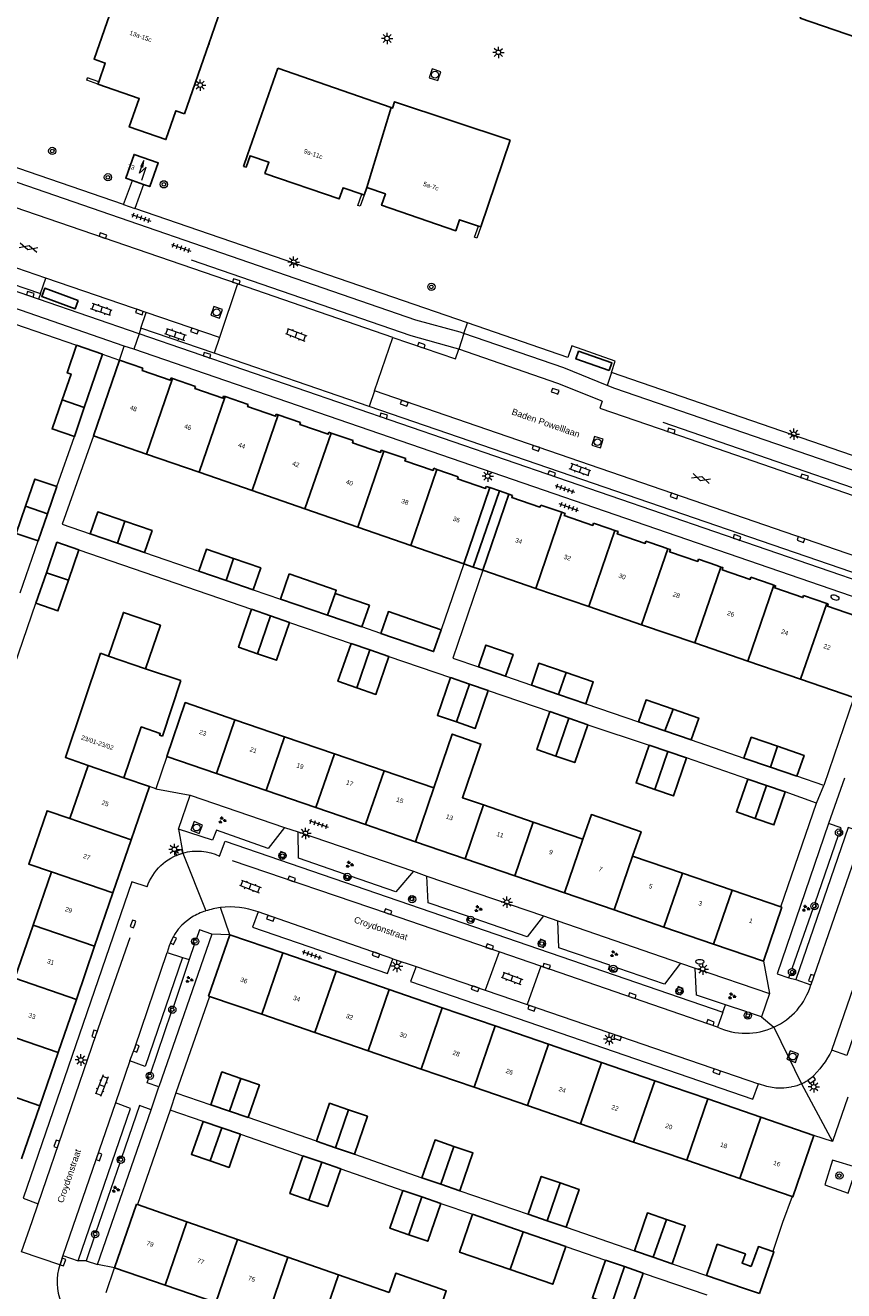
# Model space of a CAD drawing. Extents: x 131101 to 132041, y 397511 to 398853.
# Tile 31 of 80: x 131390 to 131480, y 398063 to 398202. Entities that reach past the tile are written whole.
import ezdxf
from ezdxf.enums import TextEntityAlignment as Align

# ---------------------------------------------------------------- set-up
doc = ezdxf.new("R2010")
doc.units = 0
doc.linetypes.add('DGN Style 1', pattern=[30.960434, 0.051515, -30.90892])
doc.linetypes.add('DGN Style 2', pattern=[51.514866, 30.90892, -20.605946])
doc.layers.add('_vervallen situatie', color=250, linetype='Continuous', lineweight=9, plot=False)
for name, color, linetype, lineweight in [('gg-afsc-erfafscheiding', 250, 'Continuous', 9), ('gg-afsc-muur', 250, 'Continuous', 9), ('gg-bbg-abri', 10, 'Continuous', 25), ('gg-bbg-bijgebouw', 10, 'Continuous', 25), ('gg-bbg-gedigitaliseerde bebouwing', 10, 'Continuous', 25), ('gg-bbg-gedigitaliseerde bijgebouw', 10, 'Continuous', 25), ('gg-bbg-hoofdgebouw', 10, 'Continuous', 25), ('gg-bbg-onder overbouw', 10, 'Continuous', 25), ('gg-bbg-pand overbouw', 10, 'DGN Style 2', 25), ('gg-bbg-tussenscheiding', 10, 'Continuous', 25), ('gg-bbg-tussenscheiding niveau 01', 10, 'Continuous', 25), ('gg-knt-verharding', 250, 'Continuous', 9), ('gg-knt-verharding nz', 250, 'DGN Style 2', 9), ('gt-grn-vlakafsluiter', 250, 'DGN Style 1', 9), ('gt-grn-weggrens', 250, 'Continuous', 9), ('gt-symb-boom', 250, 'Continuous', 9), ('gt-symb-brandkraan', 250, 'Continuous', 9), ('gt-symb-gesloten verharding', 250, 'Continuous', 9), ('gt-symb-groenvak', 250, 'Continuous', 9), ('gt-symb-klinker verharding', 250, 'Continuous', 9), ('gt-symb-kolk', 250, 'Continuous', 9), ('gt-symb-lichtmast', 250, 'Continuous', 9), ('gt-symb-rioolschacht', 250, 'Continuous', 9), ('gt-symb-tegel verharding', 250, 'Continuous', 9), ('gt-symb-trafo symbool', 250, 'Continuous', 9), ('X-AL-huisnummers', 2, 'Continuous', 25), ('X-AL-straatnaam', 3, 'Continuous', 35)]:
    doc.layers.add(name, color=color, linetype=linetype, lineweight=lineweight)
doc.styles.add('CS Annotative', font='arial.ttf')

# ---------------------------------------------------------------- blocks, each defined once
blk = doc.blocks.new('gt0-KOLK')
at = {"layer": 'gt-symb-kolk', "flags": 128}
blk.add_lwpolyline([(0, 0), (0.38, 0), (0.38, 0.4), (-0.38, 0.4), (-0.38, 0), (0, 0)], dxfattribs=at)
blk = doc.blocks.new('gt0-LMAST')
at = {"layer": 'gt-symb-lichtmast'}
for p, q in [((-0.18, 0.17), (-0.45, 0.44)), ((-0.01, 0.25), (-0.01, 0.62)), ((0.17, 0.17), (0.44, 0.44)), ((-0.26, 0), (-0.63, 0)), ((-0.18, -0.18), (-0.45, -0.45)), ((-0.01, -0.25), (-0.01, -0.63)), ((0.44, -0.45), (0.17, -0.18)), ((0.24, 0), (0.62, 0))]:
    blk.add_line(p, q, dxfattribs=at)
blk.add_circle((-0.01, 0), 0.25, dxfattribs=at)
blk = doc.blocks.new('gt0-BOOM')
at = {"layer": 'gt-symb-boom'}
for radius in [0.4, 0.2]:
    blk.add_circle((0, 0), radius, dxfattribs=at)
blk = doc.blocks.new('gt0-RS')
at = {"layer": 'gt-symb-rioolschacht', "flags": 128}
blk.add_lwpolyline([(-0.5, -0.5), (0.5, -0.5), (0.5, 0.5), (-0.5, 0.5), (-0.5, -0.5)], close=True, dxfattribs=at)
at = {"layer": 'gt-symb-rioolschacht'}
blk.add_circle((0, 0), 0.375, dxfattribs=at)
blk = doc.blocks.new('gt0-GRVAK')
at = {"layer": 'gt-symb-groenvak'}
for p, q in [((-0.11, 0.19), (-0.23, 0.24)), ((-0.18, 0.15), (0.09, 0.15)), ((-0.09, 0.21), (-0.16, 0.32)), ((-0.05, 0.21), (-0.05, 0.39)), ((0, 0.21), (0.06, 0.32)), ((0.02, 0.19), (0.13, 0.24)), ((0.26, -0.05), (0.2, 0.06)), ((0.3, -0.05), (0.3, 0.13)), ((0.35, -0.05), (0.41, 0.06)), ((-0.24, -0.23), (-0.36, -0.18)), ((-0.32, -0.26), (-0.05, -0.26)), ((-0.23, -0.21), (-0.29, -0.09)), ((-0.18, -0.2), (-0.18, -0.02)), ((-0.14, -0.21), (-0.07, -0.09)), ((-0.12, -0.23), (0, -0.18)), ((0.24, -0.07), (0.12, -0.02)), ((0.17, -0.11), (0.44, -0.11)), ((0.37, -0.07), (0.49, -0.02))]:
    blk.add_line(p, q, dxfattribs=at)
blk = doc.blocks.new('gt0-TEG1')
at = {"layer": 'gt-symb-tegel verharding'}
for p, q in [((-1.12, 0), (1.12, 0)), ((-0.9, -0.25), (-0.9, 0.25)), ((-0.45, -0.25), (-0.45, 0.25)), ((0, -0.25), (0, 0.25)), ((0.45, -0.25), (0.45, 0.25)), ((0.9, -0.25), (0.9, 0.25))]:
    blk.add_line(p, q, dxfattribs=at)
blk = doc.blocks.new('gt0-KL1')
at = {"layer": 'gt-symb-klinker verharding'}
for p, q in [((-1.15, 0.3), (1.15, 0.3)), ((-1, -0.3), (-1, 0.3)), ((-0.5, 0.3), (-0.5, 0.45)), ((0, -0.3), (0, 0.3)), ((0.5, 0.3), (0.5, 0.45)), ((1, -0.3), (1, 0.3)), ((-1.15, -0.3), (1.15, -0.3)), ((-0.5, -0.45), (-0.5, -0.3)), ((0.5, -0.45), (0.5, -0.3))]:
    blk.add_line(p, q, dxfattribs=at)
blk = doc.blocks.new('gt0-GESVH1')
at = {"layer": 'gt-symb-gesloten verharding'}
for p, q in [((-0.99, -0.26), (0.01, 0.24)), ((0.01, -0.26), (-0.99, 0.24)), ((0.01, 0.24), (1.01, -0.26)), ((1.01, 0.24), (0.01, -0.26))]:
    blk.add_line(p, q, dxfattribs=at)
blk = doc.blocks.new('gt0-HSP')
at = {"layer": 'gt-symb-trafo symbool', "flags": 128}
for points in [[(0.77, 0.75), (-0.53, 0), (0.47, 0), (-0.83, -0.75)], [(-0.22, -0.24), (-0.83, -0.75), (-0.08, -0.48)]]:
    blk.add_lwpolyline(points, dxfattribs=at)
blk = doc.blocks.new('gt0-BR')
at = {"layer": 'gt-symb-brandkraan', "extrusion": (0, 0, -1)}
for centre, radius, start, end in [((0.24, 0), 0.206, 287.5669, 72.4331), ((-0.6, -2.66), 3, 72.4331, 73.108), ((0, -0.69), 0.938, 73.108, 106.892), ((0.6, -2.66), 3, 106.892, 107.5669), ((-0.24, 0), 0.206, 107.5669, 252.433), ((-0.6, 2.66), 3, 286.892, 287.5669), ((0.6, 2.66), 3, 252.433, 253.1079)]:
    blk.add_arc(centre, radius, start, end, dxfattribs=at)
at = {"layer": 'gt-symb-brandkraan'}
blk.add_arc((0, 0.69), 0.938, 253.108, 286.8921, dxfattribs=at)
blk = doc.blocks.new('_vervallen situatie')
at = {"layer": 'gg-knt-verharding'}
for p, q in [((131389.9, 398067.71), (131391.05, 398071.03)), ((131394.12, 398066.29), (131389.9, 398067.71)), ((131394.45, 398067.3), (131394.12, 398066.29))]:
    blk.add_line(p, q, dxfattribs=at)
blk.add_arc((131399.28, 398064.42), 5.49, 160.0711, 247.9302, dxfattribs=at)
at = {"layer": 'gt-grn-weggrens'}
blk.add_line((131399.19, 398063.25), (131400.1, 398065.96), dxfattribs=at)
at = {"layer": 'gt-symb-brandkraan', "rotation": 341.3294165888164}
blk.add_blockref('gt0-BR', (131479.18, 398139.51), dxfattribs=at)
at = {"layer": 'gt-symb-brandkraan'}
blk.add_blockref('gt0-BR', (131464.35, 398099.54), dxfattribs=at)
at = {"layer": 'gt-symb-kolk', "rotation": 252.9056944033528}
blk.add_blockref('gt0-KOLK', (131394.25, 398066.64), dxfattribs=at)

msp = doc.modelspace()

# ---------------------------------------------------------------- linework, layer by layer
at = {"layer": 'gg-afsc-erfafscheiding'}
for p, q in [((131393.77, 398151.67), (131395.7, 398157.16)), ((131389.75, 398140), (131391.72, 398145.71)), ((131396.19, 398144.73), (131415.14, 398138.21)), ((131403.4, 398144.44), (131409.37, 398142.4)), ((131438.43, 398143.21), (131435.95, 398135.97)), ((131415.33, 398140.36), (131418.31, 398139.34)), ((131385.31, 398120.97), (131391.47, 398138.87)), ((131419.3, 398136.78), (131426.06, 398134.46)), ((131429.34, 398135.55), (131427.25, 398136.27)), ((131430.22, 398133.03), (131436.97, 398130.72)), ((131443.02, 398130.86), (131445.86, 398129.89)), ((131441.13, 398129.29), (131447.89, 398126.98)), ((131451.82, 398127.84), (131457.61, 398125.86)), ((131452.04, 398125.55), (131458.78, 398123.31)), ((131463.4, 398123.88), (131469.19, 398121.87)), ((131469.61, 398119.59), (131462.88, 398121.9)), ((131477.94, 398118.86), (131475, 398119.89)), ((131477.14, 398116.94), (131473.7, 398118.17)), ((131473.24, 398105.55), (131477.14, 398116.94)), ((131422.29, 398079.85), (131414.76, 398082.44)), ((131413.92, 398080.61), (131420.78, 398078.26)), ((131426.44, 398078.42), (131433.85, 398075.83)), ((131424.94, 398076.83), (131431.76, 398074.45)), ((131435.92, 398073.02), (131439.39, 398071.83)), ((131438.01, 398074.4), (131445.51, 398071.83)), ((131449.67, 398070.4), (131457.17, 398067.82)), ((131473.41, 398070.93), (131472.36, 398067.74)), ((131449.64, 398068.31), (131453.99, 398066.81)), ((131461.32, 398066.4), (131465.08, 398065.12)), ((131458.14, 398065.38), (131465.1, 398062.99))]:
    msp.add_line(p, q, dxfattribs=at)
at = {"layer": 'gg-afsc-erfafscheiding', "flags": 128}
for points in [[(131397.79, 398157.25), (131394.37, 398147.55), (131397.44, 398146.49)], [(131440.52, 398142.49), (131437.22, 398132.85), (131440.05, 398131.89)]]:
    msp.add_lwpolyline(points, dxfattribs=at)
at = {"layer": 'gg-afsc-muur'}
for p, q in [((131398.38, 398196.08), (131397.15, 398196.51)), ((131439.62, 398179.03), (131440.05, 398180.25)), ((131389.13, 398169.52), (131395.95, 398167.19)), ((131481.24, 398128.53), (131477.94, 398118.86)), ((131410.53, 398095.74), (131406.85, 398085.14)), ((131406.85, 398085.14), (131410.67, 398083.83)), ((131406.21, 398083.27), (131402.63, 398072.89)), ((131409.82, 398082.02), (131406.21, 398083.27)), ((131474.47, 398073.77), (131473.41, 398070.93))]:
    msp.add_line(p, q, dxfattribs=at)
at = {"layer": 'gg-afsc-muur', "flags": 128}
for points in [[(131398.29, 398195.83), (131397.06, 398196.25), (131397.15, 398196.51)], [(131427.49, 398183.66), (131427.07, 398182.43), (131426.82, 398182.52), (131427.25, 398183.75)], [(131440.3, 398180.16), (131439.88, 398178.94), (131439.62, 398179.03)]]:
    msp.add_lwpolyline(points, dxfattribs=at)
at = {"layer": 'gg-bbg-abri', "flags": 128}
for points in [[(131396.12, 398172.1), (131395.79, 398171.18), (131392.12, 398172.52), (131392.45, 398173.44), (131396.12, 398172.1)], [(131454.39, 398164.4), (131454.69, 398165.26), (131451.04, 398166.53), (131450.74, 398165.68), (131454.39, 398164.4)]]:
    msp.add_lwpolyline(points, dxfattribs=at)
at = {"layer": 'gg-bbg-bijgebouw'}
for p, q in [((131398.79, 398166.22), (131395.95, 398167.19)), ((131457.61, 398125.86), (131460.51, 398124.87)), ((131460.51, 398124.87), (131463.4, 398123.88)), ((131460.83, 398122.6), (131458.78, 398123.31)), ((131462.88, 398121.9), (131460.83, 398122.6)), ((131469.19, 398121.87), (131472.1, 398120.88)), ((131472.1, 398120.88), (131475, 398119.89)), ((131471.65, 398118.88), (131469.61, 398119.59)), ((131473.7, 398118.17), (131471.65, 398118.88)), ((131412.72, 398083.13), (131410.67, 398083.83)), ((131414.76, 398082.44), (131412.72, 398083.13)), ((131409.82, 398082.02), (131411.87, 398081.31)), ((131411.87, 398081.31), (131413.92, 398080.61))]:
    msp.add_line(p, q, dxfattribs=at)
at = {"layer": 'gg-bbg-bijgebouw', "flags": 128}
for points in [[(131472.88, 398123.18), (131469.98, 398124.18), (131469.19, 398121.87)], [(131475, 398119.89), (131475.79, 398122.17), (131472.88, 398123.18)], [(131469.61, 398119.59), (131468.36, 398115.97), (131470.42, 398115.27)], [(131470.42, 398115.27), (131472.47, 398114.55), (131473.7, 398118.17)], [(131410.67, 398083.83), (131411.9, 398087.45), (131413.95, 398086.74)], [(131413.95, 398086.74), (131416, 398086.03), (131414.76, 398082.44)], [(131409.82, 398082.02), (131408.55, 398078.4), (131410.61, 398077.69)], [(131410.61, 398077.69), (131412.67, 398076.98), (131413.92, 398080.61)], [(131470.89, 398063.12), (131472.48, 398067.7), (131472.36, 398067.74)]]:
    msp.add_lwpolyline(points, dxfattribs=at)
at = {"layer": 'gg-bbg-gedigitaliseerde bebouwing'}
for p, q in [((131410.44, 398200.24), (131407.79, 398192.58)), ((131414.71, 398188.08), (131418.04, 398197.6)), ((131418.04, 398197.6), (131430.47, 398193.27)), ((131414.27, 398186.81), (131414.71, 398188.08)), ((131400.64, 398165.54), (131397.79, 398157.25)), ((131397.79, 398157.25), (131403.6, 398155.24)), ((131403.6, 398155.24), (131409.4, 398153.24)), ((131409.4, 398153.24), (131415.21, 398151.23)), ((131415.21, 398151.23), (131421.01, 398149.23)), ((131421.01, 398149.23), (131426.82, 398147.22)), ((131426.82, 398147.22), (131432.62, 398145.22)), ((131432.62, 398145.22), (131438.43, 398143.21)), ((131440.52, 398142.49), (131446.33, 398140.5)), ((131446.33, 398140.5), (131452.15, 398138.5)), ((131452.15, 398138.5), (131457.96, 398136.51)), ((131457.96, 398136.51), (131463.78, 398134.52)), ((131463.78, 398134.52), (131469.6, 398132.52)), ((131399.45, 398133.08), (131398.57, 398133.38)), ((131407.39, 398130.39), (131403.52, 398131.68)), ((131469.6, 398132.52), (131475.41, 398130.53)), ((131405.36, 398124.29), (131407.39, 398130.39)), ((131475.41, 398130.53), (131481.24, 398128.53)), ((131413.32, 398126.09), (131418.77, 398124.22)), ((131418.77, 398124.22), (131424.23, 398122.35)), ((131424.23, 398122.35), (131429.69, 398120.48)), ((131397.22, 398121.08), (131395.21, 398115.24)), ((131429.69, 398120.48), (131435.14, 398118.61)), ((131440.6, 398116.74), (131446.06, 398114.86)), ((131446.06, 398114.86), (131451.52, 398112.99)), ((131456.97, 398111.12), (131462.43, 398109.25)), ((131393.2, 398109.4), (131391.19, 398103.57)), ((131462.43, 398109.25), (131467.89, 398107.38)), ((131467.89, 398107.38), (131473.24, 398105.55)), ((131391.19, 398103.57), (131389.18, 398097.73)), ((131416.27, 398093.77), (131410.53, 398095.74)), ((131422.1, 398091.77), (131416.27, 398093.77)), ((131427.93, 398089.77), (131422.1, 398091.77)), ((131433.76, 398087.76), (131427.93, 398089.77)), ((131439.59, 398085.76), (131433.76, 398087.76)), ((131445.42, 398083.76), (131439.59, 398085.76)), ((131451.24, 398081.76), (131445.42, 398083.76)), ((131457.07, 398079.75), (131451.24, 398081.76)), ((131462.9, 398077.75), (131457.07, 398079.75)), ((131468.73, 398075.75), (131462.9, 398077.75)), ((131474.47, 398073.77), (131468.73, 398075.75)), ((131402.63, 398072.89), (131408.04, 398071)), ((131408.04, 398071), (131413.59, 398069.05)), ((131413.59, 398069.05), (131419.14, 398067.11)), ((131419.14, 398067.11), (131424.68, 398065.17)), ((131424.68, 398065.17), (131430.23, 398063.23))]:
    msp.add_line(p, q, dxfattribs=at)
at = {"layer": 'gg-bbg-gedigitaliseerde bebouwing', "flags": 128}
for points in [[(131412.69, 398205.17), (131412.58, 398204.85), (131412.1, 398205.02), (131410.44, 398200.24)], [(131430.47, 398193.27), (131430.63, 398193.21), (131430.85, 398193.9), (131443.53, 398189.69)], [(131403.52, 398131.68), (131405.15, 398136.46), (131401.08, 398137.86), (131399.45, 398133.08)], [(131398.57, 398133.38), (131394.71, 398121.95), (131397.22, 398121.08)], [(131405.83, 398122.06), (131407.86, 398127.97), (131413.32, 398126.09)], [(131435.14, 398118.61), (131437.17, 398124.51), (131440.31, 398123.43), (131438.29, 398117.53), (131440.6, 398116.74)], [(131395.21, 398115.24), (131392.71, 398116.1), (131390.7, 398110.26), (131393.2, 398109.4)], [(131456.97, 398111.12), (131457.89, 398113.81), (131452.44, 398115.68), (131451.52, 398112.99)], [(131435.77, 398061.28), (131436.52, 398063.42), (131430.97, 398065.36), (131430.23, 398063.23)]]:
    msp.add_lwpolyline(points, dxfattribs=at)
at = {"layer": 'gg-bbg-gedigitaliseerde bijgebouw'}
for p, q in [((131396.79, 398160.35), (131398.79, 398166.22)), ((131395.7, 398157.16), (131396.79, 398160.35)), ((131393.77, 398151.67), (131392.74, 398148.69)), ((131392.74, 398148.69), (131391.72, 398145.71)), ((131400.42, 398145.47), (131397.44, 398146.49)), ((131403.4, 398144.44), (131400.42, 398145.47)), ((131396.19, 398144.73), (131395.04, 398141.39)), ((131391.47, 398138.87), (131392.63, 398142.22)), ((131412.35, 398141.38), (131409.37, 398142.4)), ((131415.33, 398140.36), (131412.35, 398141.38)), ((131419.26, 398142.09), (131418.31, 398139.34)), ((131428.08, 398138.67), (131424.32, 398139.96)), ((131423.49, 398137.56), (131418.31, 398139.34)), ((131428.08, 398138.67), (131427.25, 398136.27)), ((131415.14, 398138.21), (131417.22, 398137.49)), ((131417.22, 398137.49), (131419.3, 398136.78)), ((131427.25, 398136.27), (131423.49, 398137.56)), ((131426.06, 398134.46), (131428.14, 398133.75)), ((131428.14, 398133.75), (131430.22, 398133.03)), ((131443.02, 398130.86), (131440.05, 398131.89)), ((131436.97, 398130.72), (131439.05, 398130.01)), ((131439.05, 398130.01), (131441.13, 398129.29)), ((131448.84, 398128.87), (131445.86, 398129.89)), ((131451.82, 398127.84), (131448.84, 398128.87)), ((131447.89, 398126.98), (131449.97, 398126.27)), ((131449.97, 398126.27), (131452.04, 398125.55)), ((131424.36, 398079.13), (131422.29, 398079.85)), ((131426.44, 398078.42), (131424.36, 398079.13)), ((131420.78, 398078.26), (131422.86, 398077.54)), ((131422.86, 398077.54), (131424.94, 398076.83)), ((131435.93, 398075.12), (131433.85, 398075.83)), ((131431.76, 398074.45), (131433.84, 398073.74)), ((131438.01, 398074.4), (131435.93, 398075.12)), ((131433.84, 398073.74), (131435.92, 398073.02)), ((131439.39, 398071.83), (131444.95, 398069.92)), ((131447.59, 398071.11), (131445.51, 398071.83)), ((131449.67, 398070.4), (131447.59, 398071.11)), ((131444.95, 398069.92), (131449.64, 398068.31)), ((131459.24, 398067.11), (131457.17, 398067.82)), ((131453.99, 398066.81), (131456.07, 398066.1)), ((131456.07, 398066.1), (131458.14, 398065.38)), ((131461.32, 398066.4), (131459.24, 398067.11)), ((131469.13, 398063.73), (131465.08, 398065.12)), ((131469.13, 398063.73), (131470.89, 398063.12))]:
    msp.add_line(p, q, dxfattribs=at)
at = {"layer": 'gg-bbg-gedigitaliseerde bijgebouw', "flags": 128}
for points in [[(131395.95, 398167.19), (131394.91, 398164.15), (131395.33, 398164.01), (131394.36, 398161.19)], [(131394.36, 398161.19), (131393.26, 398158), (131395.7, 398157.16)], [(131390.34, 398149.52), (131391.37, 398152.5), (131393.77, 398151.67)], [(131390.34, 398149.52), (131389.32, 398146.54), (131391.72, 398145.71)], [(131401.25, 398147.87), (131398.27, 398148.89), (131397.44, 398146.49)], [(131401.25, 398147.87), (131404.23, 398146.84), (131403.4, 398144.44)], [(131392.63, 398142.22), (131393.78, 398145.56), (131396.19, 398144.73)], [(131413.17, 398143.78), (131410.19, 398144.8), (131409.37, 398142.4)], [(131413.17, 398143.78), (131416.15, 398142.76), (131415.33, 398140.36)], [(131395.04, 398141.39), (131393.89, 398138.04), (131391.47, 398138.87)], [(131419.26, 398142.09), (131424.44, 398140.3), (131424.32, 398139.96)], [(131415.14, 398138.21), (131413.72, 398134.05), (131415.8, 398133.33)], [(131435.95, 398135.97), (131430.17, 398137.96), (131429.34, 398135.55)], [(131419.3, 398136.78), (131417.87, 398132.62), (131415.8, 398133.33)], [(131429.34, 398135.55), (131435.12, 398133.57), (131435.95, 398135.97)], [(131426.06, 398134.46), (131424.63, 398130.31), (131426.71, 398129.59)], [(131443.02, 398130.86), (131443.85, 398133.26), (131440.87, 398134.29), (131440.05, 398131.89)], [(131430.22, 398133.03), (131428.79, 398128.88), (131426.71, 398129.59)], [(131449.67, 398131.27), (131446.69, 398132.29), (131445.86, 398129.89)], [(131436.97, 398130.72), (131435.55, 398126.57), (131437.62, 398125.85)], [(131449.67, 398131.27), (131452.65, 398130.24), (131451.82, 398127.84)], [(131441.13, 398129.29), (131439.7, 398125.14), (131437.62, 398125.85)], [(131457.61, 398125.86), (131458.44, 398128.26), (131461.42, 398127.24)], [(131461.42, 398127.24), (131464.22, 398126.28), (131463.4, 398123.88)], [(131447.89, 398126.98), (131446.46, 398122.82), (131448.54, 398122.11)], [(131452.04, 398125.55), (131450.62, 398121.4), (131448.54, 398122.11)], [(131459.4, 398118.45), (131457.35, 398119.16), (131458.78, 398123.31)], [(131462.88, 398121.9), (131461.45, 398117.74), (131459.4, 398118.45)], [(131422.29, 398079.85), (131423.71, 398084.01), (131425.79, 398083.29)], [(131426.44, 398078.42), (131427.87, 398082.58), (131425.79, 398083.29)], [(131433.85, 398075.83), (131435.28, 398079.99), (131437.36, 398079.27)], [(131438.01, 398074.4), (131439.44, 398078.56), (131437.36, 398079.27)], [(131420.78, 398078.26), (131419.35, 398074.1), (131421.43, 398073.38)], [(131424.94, 398076.83), (131423.51, 398072.67), (131421.43, 398073.38)], [(131445.51, 398071.83), (131446.94, 398075.98), (131449.02, 398075.27)], [(131431.76, 398074.45), (131430.33, 398070.29), (131432.41, 398069.58)], [(131449.67, 398070.4), (131451.09, 398074.56), (131449.02, 398075.27)], [(131435.92, 398073.02), (131434.49, 398068.87), (131432.41, 398069.58)], [(131443.52, 398065.76), (131437.97, 398067.67), (131439.39, 398071.83)], [(131457.17, 398067.82), (131458.59, 398071.98), (131460.67, 398071.27)], [(131461.32, 398066.4), (131462.75, 398070.55), (131460.67, 398071.27)], [(131443.52, 398065.76), (131448.21, 398064.15), (131449.64, 398068.31)], [(131465.08, 398065.12), (131466.26, 398068.55), (131469.34, 398067.49), (131468.98, 398066.46), (131469.99, 398066.11)], [(131472.36, 398067.74), (131470.77, 398068.29), (131469.99, 398066.11)], [(131453.99, 398066.81), (131452.56, 398062.66), (131454.64, 398061.94)], [(131458.14, 398065.38), (131456.71, 398061.23), (131454.64, 398061.94)]]:
    msp.add_lwpolyline(points, dxfattribs=at)
at = {"layer": 'gg-bbg-hoofdgebouw'}
for p, q in [((131398.38, 398196.08), (131398.29, 398195.83)), ((131443.53, 398189.69), (131440.3, 398180.16)), ((131414.55, 398186.71), (131414.27, 398186.81)), ((131402.08, 398185.26), (131403.3, 398184.83)), ((131427.78, 398184.49), (131427.49, 398183.66)), ((131427.49, 398183.66), (131427.25, 398183.75)), ((131440.3, 398180.16), (131440.05, 398180.25)), ((131400.64, 398165.54), (131403.23, 398164.65)), ((131406.32, 398163.59), (131406.45, 398163.54)), ((131409, 398162.67), (131406.45, 398163.54)), ((131412.08, 398161.61), (131412.26, 398161.55)), ((131414.78, 398160.68), (131412.26, 398161.55)), ((131417.86, 398159.62), (131418.07, 398159.55)), ((131420.53, 398158.71), (131418.07, 398159.55)), ((131423.62, 398157.64), (131423.88, 398157.55)), ((131426.29, 398156.73), (131423.88, 398157.55)), ((131429.38, 398155.66), (131429.68, 398155.56)), ((131432.07, 398154.74), (131429.68, 398155.56)), ((131435.15, 398153.68), (131435.49, 398153.56)), ((131437.83, 398152.76), (131435.49, 398153.56)), ((131440.91, 398151.7), (131441.3, 398151.56)), ((131443.39, 398150.84), (131443.79, 398150.71)), ((131446.89, 398149.65), (131449.2, 398148.85)), ((131475.73, 398139.73), (131478.28, 398138.86)), ((131411.29, 398120.19), (131405.83, 398122.06)), ((131401.13, 398119.73), (131403.95, 398118.76)), ((131416.75, 398118.32), (131411.29, 398120.19)), ((131403.95, 398118.76), (131401.94, 398112.92)), ((131422.21, 398116.45), (131416.75, 398118.32)), ((131427.66, 398114.58), (131422.21, 398116.45)), ((131433.12, 398112.71), (131427.66, 398114.58)), ((131401.94, 398112.92), (131399.93, 398107.09)), ((131438.58, 398110.83), (131433.12, 398112.71)), ((131444.03, 398108.96), (131438.58, 398110.83)), ((131449.49, 398107.09), (131444.03, 398108.96)), ((131399.93, 398107.09), (131397.92, 398101.25)), ((131454.95, 398105.22), (131449.49, 398107.09)), ((131460.41, 398103.35), (131454.95, 398105.22)), ((131473.33, 398105.52), (131471.32, 398099.61)), ((131473.24, 398105.55), (131473.33, 398105.52)), ((131410.43, 398095.77), (131412.76, 398102.51)), ((131412.76, 398102.51), (131418.59, 398100.51)), ((131465.86, 398101.48), (131460.41, 398103.35)), ((131397.92, 398101.25), (131395.92, 398095.41)), ((131471.32, 398099.61), (131465.86, 398101.48)), ((131418.59, 398100.51), (131424.42, 398098.51)), ((131424.42, 398098.51), (131430.24, 398096.5)), ((131395.92, 398095.41), (131393.91, 398089.58)), ((131410.43, 398095.77), (131410.53, 398095.74)), ((131430.24, 398096.5), (131436.07, 398094.5)), ((131436.07, 398094.5), (131441.9, 398092.5)), ((131441.9, 398092.5), (131447.73, 398090.5)), ((131447.73, 398090.5), (131453.56, 398088.5)), ((131393.91, 398089.58), (131391.9, 398083.74)), ((131453.56, 398088.5), (131459.39, 398086.49)), ((131459.39, 398086.49), (131465.21, 398084.49)), ((131465.21, 398084.49), (131471.04, 398082.49)), ((131391.9, 398083.74), (131389.89, 398077.9)), ((131471.04, 398082.49), (131476.87, 398080.49)), ((131400.1, 398065.96), (131402.52, 398072.93)), ((131402.52, 398072.93), (131402.63, 398072.89)), ((131405.65, 398064.05), (131400.1, 398065.96)), ((131411.21, 398062.14), (131405.65, 398064.05))]:
    msp.add_line(p, q, dxfattribs=at)
at = {"layer": 'gg-bbg-hoofdgebouw', "flags": 128}
for points in [[(131502.65, 398197.97), (131500.45, 398198.7), (131499.15, 398194.92), (131475.36, 398203.08), (131475.52, 398203.53), (131465.47, 398206.97), (131465.03, 398205.72), (131460.97, 398207.12), (131461.36, 398208.25), (131455.22, 398210.35), (131454.83, 398209.21), (131450.74, 398210.62)], [(131402.6, 398208.36), (131401.89, 398206.29), (131400.68, 398206.71), (131397.86, 398198.57), (131399.09, 398198.14), (131398.38, 398196.08)], [(131407.79, 398192.58), (131406.83, 398192.91), (131405.74, 398189.74), (131401.72, 398191.13), (131402.82, 398194.26), (131398.29, 398195.83)], [(131403.3, 398184.83), (131403.98, 398184.59), (131404.9, 398187.2), (131402.25, 398188.13), (131401.33, 398185.52), (131402.08, 398185.26)], [(131427.25, 398183.75), (131425.19, 398184.46), (131424.76, 398183.23), (131416.62, 398186.04), (131417.05, 398187.27), (131414.99, 398187.98), (131414.55, 398186.71)], [(131440.05, 398180.25), (131437.98, 398180.96), (131437.56, 398179.74), (131429.42, 398182.55), (131429.84, 398183.78), (131427.78, 398184.49)], [(131406.32, 398163.59), (131406.23, 398163.35), (131403.15, 398164.41), (131403.23, 398164.65)], [(131412.08, 398161.61), (131412, 398161.37), (131408.92, 398162.43), (131409, 398162.67)], [(131417.86, 398159.62), (131417.78, 398159.39), (131414.7, 398160.45), (131414.78, 398160.68)], [(131423.62, 398157.64), (131423.54, 398157.41), (131420.45, 398158.47), (131420.53, 398158.71)], [(131429.38, 398155.66), (131429.3, 398155.43), (131426.21, 398156.49), (131426.29, 398156.73)], [(131435.15, 398153.68), (131435.07, 398153.44), (131431.98, 398154.5), (131432.07, 398154.74)], [(131440.91, 398151.7), (131440.83, 398151.47), (131437.74, 398152.52), (131437.83, 398152.76)], [(131446.89, 398149.65), (131446.8, 398149.41), (131443.71, 398150.47), (131443.79, 398150.71)], [(131452.67, 398147.66), (131452.59, 398147.42), (131449.47, 398148.49), (131449.55, 398148.73), (131449.2, 398148.85)], [(131452.67, 398147.66), (131454.29, 398147.1), (131455.02, 398146.85)], [(131458.43, 398145.68), (131458.35, 398145.44), (131455.29, 398146.49), (131455.37, 398146.73), (131455.02, 398146.85)], [(131458.43, 398145.68), (131460.25, 398145.05), (131460.83, 398144.85)], [(131464.2, 398143.7), (131464.12, 398143.46), (131461.03, 398144.52), (131461.11, 398144.76), (131460.83, 398144.85)], [(131464.2, 398143.7), (131466.21, 398143.01), (131466.65, 398142.85)], [(131469.96, 398141.72), (131469.88, 398141.48), (131466.8, 398142.54), (131466.88, 398142.78), (131466.65, 398142.85)], [(131469.96, 398141.72), (131472.17, 398140.96), (131472.46, 398140.86)], [(131475.73, 398139.73), (131475.65, 398139.5), (131472.57, 398140.56), (131472.65, 398140.79), (131472.46, 398140.86)], [(131481.51, 398137.75), (131481.43, 398137.51), (131478.34, 398138.57), (131478.42, 398138.81), (131478.28, 398138.86)], [(131401.13, 398119.73), (131403.04, 398125.3), (131405.12, 398124.59), (131405.05, 398124.4), (131405.36, 398124.29)], [(131476.87, 398080.49), (131474.55, 398073.74), (131474.47, 398073.77)]]:
    msp.add_lwpolyline(points, dxfattribs=at)
at = {"layer": 'gg-bbg-onder overbouw'}
for p, q in [((131441.3, 398151.56), (131438.43, 398143.21)), ((131443.39, 398150.84), (131440.52, 398142.49))]:
    msp.add_line(p, q, dxfattribs=at)
at = {"layer": 'gg-bbg-pand overbouw'}
for p, q in [((131441.3, 398151.56), (131442.35, 398151.2)), ((131443.39, 398150.84), (131442.35, 398151.2)), ((131439.47, 398142.85), (131438.43, 398143.21)), ((131440.52, 398142.49), (131439.47, 398142.85))]:
    msp.add_line(p, q, dxfattribs=at)
at = {"layer": 'gg-bbg-tussenscheiding'}
for p, q in [((131427.78, 398184.49), (131430.47, 398193.27)), ((131406.45, 398163.54), (131403.6, 398155.24)), ((131394.36, 398161.19), (131396.79, 398160.35)), ((131412.26, 398161.55), (131409.4, 398153.24)), ((131418.07, 398159.55), (131415.21, 398151.23)), ((131423.88, 398157.55), (131421.01, 398149.23)), ((131429.68, 398155.56), (131426.82, 398147.22)), ((131435.49, 398153.56), (131432.62, 398145.22)), ((131390.34, 398149.52), (131392.74, 398148.69)), ((131449.2, 398148.85), (131446.33, 398140.5)), ((131400.42, 398145.47), (131401.25, 398147.87)), ((131455.02, 398146.85), (131452.15, 398138.5)), ((131460.83, 398144.85), (131457.96, 398136.51)), ((131412.35, 398141.38), (131413.17, 398143.78)), ((131466.65, 398142.85), (131463.78, 398134.52)), ((131392.63, 398142.22), (131395.04, 398141.39)), ((131424.32, 398139.96), (131423.49, 398137.56)), ((131472.46, 398140.86), (131469.6, 398132.52)), ((131478.28, 398138.86), (131475.41, 398130.53)), ((131415.8, 398133.33), (131417.22, 398137.49)), ((131403.52, 398131.68), (131399.45, 398133.08)), ((131426.71, 398129.59), (131428.14, 398133.75)), ((131437.62, 398125.85), (131439.05, 398130.01)), ((131448.84, 398128.87), (131449.67, 398131.27)), ((131461.42, 398127.24), (131460.51, 398124.87)), ((131411.29, 398120.19), (131413.32, 398126.09)), ((131448.54, 398122.11), (131449.97, 398126.27)), ((131416.75, 398118.32), (131418.77, 398124.22)), ((131472.1, 398120.88), (131472.88, 398123.18)), ((131422.21, 398116.45), (131424.23, 398122.35)), ((131459.4, 398118.45), (131460.83, 398122.6)), ((131397.22, 398121.08), (131401.13, 398119.73)), ((131427.66, 398114.58), (131429.69, 398120.48)), ((131470.42, 398115.27), (131471.65, 398118.88)), ((131433.12, 398112.71), (131435.14, 398118.61)), ((131438.58, 398110.83), (131440.6, 398116.74)), ((131401.94, 398112.92), (131395.21, 398115.24)), ((131444.03, 398108.96), (131446.06, 398114.86)), ((131449.49, 398107.09), (131451.52, 398112.99)), ((131454.95, 398105.22), (131456.97, 398111.12)), ((131399.93, 398107.09), (131393.2, 398109.4)), ((131460.41, 398103.35), (131462.43, 398109.25)), ((131465.86, 398101.48), (131467.89, 398107.38)), ((131397.92, 398101.25), (131391.19, 398103.57)), ((131418.59, 398100.51), (131416.27, 398093.77)), ((131424.42, 398098.51), (131422.1, 398091.77)), ((131395.92, 398095.41), (131389.18, 398097.73)), ((131430.24, 398096.5), (131427.93, 398089.77)), ((131436.07, 398094.5), (131433.76, 398087.76)), ((131441.9, 398092.5), (131439.59, 398085.76)), ((131393.91, 398089.58), (131387.17, 398091.9)), ((131447.73, 398090.5), (131445.42, 398083.76)), ((131453.56, 398088.5), (131451.24, 398081.76)), ((131391.9, 398083.74), (131385.16, 398086.06)), ((131412.72, 398083.13), (131413.95, 398086.74)), ((131459.39, 398086.49), (131457.07, 398079.75)), ((131465.21, 398084.49), (131462.9, 398077.75)), ((131424.36, 398079.13), (131425.79, 398083.29)), ((131471.04, 398082.49), (131468.73, 398075.75)), ((131411.87, 398081.31), (131410.61, 398077.69)), ((131435.93, 398075.12), (131437.36, 398079.27)), ((131422.86, 398077.54), (131421.43, 398073.38)), ((131447.59, 398071.11), (131449.02, 398075.27)), ((131433.84, 398073.74), (131432.41, 398069.58)), ((131405.65, 398064.05), (131408.04, 398071)), ((131459.24, 398067.11), (131460.67, 398071.27)), ((131411.21, 398062.14), (131413.59, 398069.05)), ((131444.95, 398069.92), (131443.52, 398065.76)), ((131416.77, 398060.23), (131419.14, 398067.11)), ((131456.07, 398066.1), (131454.64, 398061.94)), ((131422.32, 398058.32), (131424.68, 398065.17))]:
    msp.add_line(p, q, dxfattribs=at)
at = {"layer": 'gg-bbg-tussenscheiding niveau 01'}
msp.add_line((131442.35, 398151.2), (131439.47, 398142.85), dxfattribs=at)
at = {"layer": 'gg-knt-verharding'}
for p, q in [((131401.1, 398182.63), (131382.66, 398188.97)), ((131401.1, 398182.63), (131402.08, 398185.26)), ((131403.3, 398184.83), (131402.33, 398182.2)), ((131438.86, 398169.63), (131402.33, 398182.2)), ((131392.57, 398174.55), (131382.46, 398178)), ((131381.9, 398176.28), (131391.97, 398172.85)), ((131391.97, 398172.85), (131392.57, 398174.55)), ((131403.57, 398170.79), (131392.57, 398174.55)), ((131413.61, 398173.91), (131411.61, 398168.03)), ((131430.66, 398168.05), (131413.61, 398173.91)), ((131402.8, 398168.45), (131391.77, 398172.24)), ((131403.01, 398169.07), (131403.57, 398170.79)), ((131411.61, 398168.03), (131403.57, 398170.79)), ((131411.03, 398166.32), (131403.01, 398169.07)), ((131449.85, 398165.85), (131438.86, 398169.63)), ((131486.8, 398139.56), (131402.8, 398168.45)), ((131411.61, 398168.03), (131411.03, 398166.32)), ((131428.63, 398162.17), (131430.66, 398168.05)), ((131430.66, 398168.05), (131437.52, 398165.7)), ((131398.79, 398166.22), (131400.64, 398165.54)), ((131402.21, 398166.74), (131401.17, 398167.09)), ((131485.07, 398138.25), (131402.21, 398166.74)), ((131428.05, 398160.47), (131411.03, 398166.32)), ((131487.21, 398152.99), (131454.64, 398164.2)), ((131428.63, 398162.17), (131428.05, 398160.47)), ((131482.74, 398143.56), (131428.63, 398162.17)), ((131405.83, 398122.06), (131404.65, 398118.52)), ((131404.65, 398118.52), (131403.95, 398118.76)), ((131407.14, 398114.1), (131408.41, 398117.83)), ((131408.41, 398117.83), (131418.77, 398114.27)), ((131420.25, 398113.79), (131432.93, 398109.47)), ((131479.54, 398113.38), (131476.96, 398105.98)), ((131434.39, 398108.93), (131447.19, 398104.56)), ((131476.77, 398105.44), (131474.43, 398098.75)), ((131448.76, 398104.02), (131462.23, 398099.39)), ((131410.78, 398102.58), (131404.98, 398085.81)), ((131408.9, 398101.49), (131408.31, 398099.77)), ((131405.88, 398100.57), (131407.55, 398100.02)), ((131408.31, 398099.77), (131406.49, 398094.42)), ((131430.65, 398099.87), (131433.2, 398099.03)), ((131442.31, 398100.63), (131440.79, 398096.42)), ((131446.88, 398099.05), (131445.38, 398094.85)), ((131463.83, 398098.83), (131472, 398096.05)), ((131474.1, 398097.79), (131474.26, 398098.23)), ((131474.88, 398097.59), (131476.54, 398097.01)), ((131472, 398096.05), (131471.11, 398093.49)), ((131406.34, 398094), (131404.03, 398087.22)), ((131466.88, 398094.01), (131466.3, 398092.37)), ((131469.52, 398094.03), (131467.17, 398094.82)), ((131471.11, 398093.49), (131469.9, 398093.9)), ((131401.78, 398088.65), (131400.2, 398084.04)), ((131398.23, 398066.32), (131404.12, 398083.3)), ((131400.69, 398077.47), (131398.07, 398069.87)), ((131391.05, 398071.03), (131391.73, 398072.99)), ((131397.95, 398069.53), (131396.99, 398066.74)), ((131394.45, 398067.3), (131396.12, 398066.72)), ((131396.99, 398066.74), (131398.23, 398066.32))]:
    msp.add_line(p, q, dxfattribs=at)
at = {"layer": 'gg-knt-verharding', "flags": 128}
for points in [[(131438.46, 398168.46), (131438.03, 398168.6), (131433.19, 398169.94), (131379.31, 398188.53)], [(131413.61, 398173.91), (131387.93, 398182.73), (131381.3, 398185.03)], [(131401.17, 398167.09), (131387.1, 398171.93), (131371.25, 398177.21)], [(131391.77, 398172.24), (131387.75, 398173.62), (131381.69, 398175.64)], [(131454.17, 398162.77), (131449.4, 398164.69), (131438.46, 398168.46)], [(131454.64, 398164.2), (131455.07, 398165.44), (131450.29, 398167.11), (131449.85, 398165.85)], [(131503.44, 398145.79), (131455, 398162.44), (131454.17, 398162.77)], [(131482.74, 398143.56), (131482.18, 398141.87), (131428.05, 398160.47)], [(131453.36, 398160.27), (131461.15, 398157.6), (131493.24, 398146.54)], [(131478.48, 398114.72), (131472.85, 398098.23), (131474.1, 398097.79)], [(131479.71, 398113.87), (131479.84, 398114.25), (131478.48, 398114.72)], [(131418.77, 398114.27), (131416.96, 398111.97), (131411.28, 398113.96), (131410.85, 398112.87), (131407.14, 398114.1)], [(131425.45, 398109.12), (131420.29, 398110.89), (131420.25, 398113.79)], [(131482.3, 398113.68), (131480.63, 398114.28), (131474.88, 398097.59)], [(131479.54, 398113.38), (131479.72, 398113.31), (131479.92, 398113.8), (131479.71, 398113.87)], [(131411.64, 398111.11), (131412.25, 398112.77), (131466.88, 398094.01)], [(131486.54, 398112.25), (131488.2, 398111.65), (131480.49, 398089.27), (131478.84, 398089.85)], [(131418.14, 398111.06), (131418.71, 398110.85), (131418.91, 398111.42), (131418.35, 398111.62), (131418.14, 398111.06)], [(131425.45, 398109.12), (131425.32, 398108.76), (131425.88, 398108.58), (131426, 398108.93)], [(131432.93, 398109.47), (131430.99, 398107.22), (131426, 398108.93)], [(131403.69, 398107.75), (131402.01, 398108.3), (131390.06, 398073.58), (131391.73, 398072.99)], [(131438.97, 398104.49), (131434.52, 398106.02), (131434.39, 398108.93)], [(131432.43, 398106.36), (131432.84, 398106.22), (131432.98, 398106.65), (131432.58, 398106.78), (131432.43, 398106.36)], [(131415.86, 398105), (131415.24, 398103.33), (131430.06, 398098.24), (131430.65, 398099.87)], [(131476.96, 398105.98), (131477.13, 398105.92), (131476.95, 398105.37), (131476.77, 398105.44)], [(131408.58, 398104.43), (131407.95, 398103.97), (131407.5, 398103.56), (131407.09, 398103.11), (131406.7, 398102.54), (131406.38, 398101.94), (131406.1, 398101.27), (131405.88, 398100.57)], [(131438.97, 398104.49), (131438.84, 398104.11), (131439.44, 398103.91), (131439.57, 398104.28)], [(131447.19, 398104.56), (131445.39, 398102.28), (131439.57, 398104.28)], [(131454.47, 398099.16), (131448.88, 398101.08), (131448.76, 398104.02)], [(131410.78, 398102.58), (131409.43, 398103.03), (131409.07, 398101.98)], [(131409.07, 398101.98), (131408.84, 398102.05), (131408.67, 398101.57), (131408.9, 398101.49)], [(131446.61, 398101.3), (131447.17, 398101.1), (131447.42, 398101.81), (131446.86, 398102.01), (131446.61, 398101.3)], [(131407.55, 398100.02), (131403.47, 398088.06), (131401.78, 398088.65)], [(131433.2, 398099.03), (131432.6, 398097.37), (131470.15, 398084.47), (131470.77, 398086.15)], [(131455.34, 398098.85), (131455.18, 398098.39), (131454.31, 398098.69), (131454.47, 398099.16)], [(131462.23, 398099.39), (131460.48, 398097.08), (131455.34, 398098.85)], [(131467.17, 398094.82), (131463.99, 398095.89), (131463.83, 398098.83)], [(131474.26, 398098.23), (131474.62, 398098.1), (131474.79, 398098.62), (131474.43, 398098.75)], [(131461.71, 398096.11), (131462.27, 398095.91), (131462.53, 398096.62), (131461.97, 398096.82), (131461.71, 398096.11)], [(131406.49, 398094.42), (131406.29, 398094.49), (131406.16, 398094.07), (131406.34, 398094)], [(131469.52, 398094.03), (131469.35, 398093.5), (131469.73, 398093.4), (131469.9, 398093.9)], [(131404.03, 398087.22), (131403.83, 398087.29), (131403.68, 398086.85), (131403.88, 398086.79)], [(131404.98, 398085.81), (131403.7, 398086.25), (131403.88, 398086.79)], [(131474.42, 398085.79), (131473.55, 398085.65), (131472.67, 398085.67), (131471.7, 398085.84), (131470.77, 398086.15)], [(131396.12, 398066.72), (131401.86, 398083.43), (131400.2, 398084.04)], [(131404.12, 398083.3), (131402.85, 398083.76), (131400.88, 398078.02)], [(131400.88, 398078.02), (131400.63, 398078.1), (131400.44, 398077.55), (131400.69, 398077.47)], [(131481.59, 398076.98), (131478.91, 398077.76), (131478.08, 398075.07), (131480.61, 398074.16), (131481.59, 398076.98)], [(131398.07, 398069.87), (131397.86, 398069.94), (131397.73, 398069.6), (131397.95, 398069.53)]]:
    msp.add_lwpolyline(points, dxfattribs=at)
at = {"layer": 'gg-knt-verharding', "extrusion": (0, 0, -1)}
for centre, radius, start, end in [((-131409.16, 398105.89), 5.78, 18.7261, 74.3702), ((-131409.16, 398105.9), 5.78, 74.331, 115.3609), ((-131469.4, 398094.45), 10.5, 205.9674, 227.4384), ((-131473.57, 398090.52), 4.8, 246.0464, 259.7702), ((-131473.57, 398090.52), 4.8, 232.3037, 246.0258)]:
    msp.add_arc(centre, radius, start, end, dxfattribs=at)
at = {"layer": 'gg-knt-verharding'}
for centre, radius, start, end in [((131412.84, 398096.9), 8.65, 108.4235, 119.4805), ((131412.84, 398096.88), 8.67, 97.3121, 108.3422), ((131412.83, 398096.93), 8.62, 69.4072, 97.3004), ((131469.4, 398099.13), 7.44, 294.411, 343.4509), ((131469.4, 398099.14), 7.45, 245.3813, 294.3961)]:
    msp.add_arc(centre, radius, start, end, dxfattribs=at)
at = {"layer": 'gg-knt-verharding nz'}
for p, q in [((131391.97, 398172.85), (131391.77, 398172.24)), ((131403.01, 398169.07), (131402.8, 398168.45)), ((131438.46, 398168.46), (131438.86, 398169.63)), ((131437.52, 398165.7), (131437.88, 398166.75)), ((131454.64, 398164.2), (131454.17, 398162.77)), ((131453.61, 398161.06), (131453.36, 398160.27)), ((131482.3, 398113.68), (131476.54, 398097.01)), ((131478.84, 398089.85), (131486.54, 398112.25)), ((131430.65, 398099.87), (131415.86, 398105)), ((131446.88, 398099.05), (131442.31, 398100.63)), ((131433.2, 398099.03), (131440.79, 398096.42)), ((131466.3, 398092.37), (131446.88, 398099.05)), ((131440.79, 398096.42), (131445.38, 398094.85)), ((131445.38, 398094.85), (131470.77, 398086.15)), ((131400.2, 398084.04), (131394.45, 398067.3))]:
    msp.add_line(p, q, dxfattribs=at)
at = {"layer": 'gg-knt-verharding nz', "flags": 128}
for points in [[(131437.88, 398166.75), (131437.49, 398166.88), (131432.65, 398168.22), (131381.58, 398185.84)], [(131453.61, 398161.06), (131448.77, 398163), (131437.88, 398166.75)], [(131489.54, 398148.64), (131454.37, 398160.76), (131453.61, 398161.06)], [(131442.31, 398100.63), (131430.06, 398104.85), (131411.64, 398111.11)], [(131391.73, 398072.99), (131398.1, 398091.55), (131402.32, 398103.62), (131403.69, 398107.75)], [(131401.78, 398088.65), (131402.32, 398090.11), (131405.88, 398100.57)]]:
    msp.add_lwpolyline(points, dxfattribs=at)
at = {"layer": 'gt-grn-vlakafsluiter'}
for p, q in [((131450.74, 398210.62), (131443.53, 398189.69)), ((131410.44, 398200.24), (131418.04, 398197.6))]:
    msp.add_line(p, q, dxfattribs=at)
at = {"layer": 'gt-grn-weggrens'}
for p, q in [((131401.1, 398182.63), (131402.33, 398182.2)), ((131402.8, 398168.45), (131402.21, 398166.74)), ((131438.46, 398168.46), (131437.88, 398166.75)), ((131400.64, 398165.54), (131401.17, 398167.09)), ((131477.14, 398116.94), (131477.94, 398118.86)), ((131480.21, 398119.69), (131478.48, 398114.72)), ((131404.65, 398118.52), (131408.41, 398117.83)), ((131407.14, 398114.1), (131407.6, 398111.46)), ((131418.77, 398114.27), (131420.25, 398113.79)), ((131407.6, 398111.46), (131410.11, 398105.11)), ((131432.93, 398109.47), (131434.39, 398108.93)), ((131412.76, 398102.51), (131411.73, 398105.48)), ((131447.19, 398104.56), (131448.76, 398104.02)), ((131412.76, 398102.51), (131410.78, 398102.58)), ((131407.55, 398100.02), (131408.31, 398099.77)), ((131471.32, 398099.61), (131472, 398096.05)), ((131462.23, 398099.39), (131463.83, 398098.83)), ((131474.1, 398097.79), (131474.88, 398097.59)), ((131466.88, 398094.01), (131467.17, 398094.82)), ((131471.11, 398093.49), (131472.48, 398092.36)), ((131472.48, 398092.36), (131475.52, 398086.13)), ((131404.12, 398083.3), (131404.98, 398085.81)), ((131475.52, 398086.13), (131478.91, 398079.8)), ((131406.85, 398085.14), (131406.21, 398083.27)), ((131480.58, 398084.67), (131478.91, 398079.8)), ((131478.91, 398079.8), (131476.87, 398080.49)), ((131396.99, 398066.74), (131396.12, 398066.72)), ((131400.1, 398065.96), (131398.23, 398066.32))]:
    msp.add_line(p, q, dxfattribs=at)

# ---------------------------------------------------------------- block references
at = {"layer": '_vervallen situatie'}
msp.add_blockref('_vervallen situatie', (0, 0), dxfattribs=at)
at = {"layer": 'gt-symb-boom'}
for p in [(131393.27, 398188.5), (131399.38, 398185.61), (131405.52, 398184.84), (131434.88, 398173.59), (131479.62, 398113.71), (131418.53, 398111.17), (131425.66, 398108.84), (131432.76, 398106.41), (131476.92, 398105.64), (131439.17, 398104.14), (131408.97, 398101.76), (131447, 398101.53), (131454.85, 398098.76), (131474.46, 398098.41), (131462.1, 398096.3), (131406.45, 398094.28), (131469.62, 398093.64), (131403.99, 398087.02), (131400.8, 398077.82), (131479.66, 398076.07), (131397.97, 398069.65)]:
    msp.add_blockref('gt0-BOOM', p, dxfattribs=at)
at = {"layer": 'gt-symb-gesloten verharding'}
for p, rotation in [((131390.67, 398177.89), 165.1018127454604), ((131464.47, 398152.57), 342.59811208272)]:
    msp.add_blockref('gt0-GESVH1', p, dxfattribs=dict(at, rotation=rotation))
at = {"layer": 'gt-symb-groenvak'}
for p in [(131411.92, 398115.07), (131425.88, 398110.21), (131440, 398105.34), (131475.96, 398105.39), (131454.9, 398100.4), (131408.29, 398097.58), (131467.84, 398095.77)]:
    msp.add_blockref('gt0-GRVAK', p, dxfattribs=at)
at = {"layer": 'gt-symb-groenvak', "rotation": 0.5729386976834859}
msp.add_blockref('gt0-GRVAK', (131400.22, 398074.56), dxfattribs=at)
at = {"layer": 'gt-symb-klinker verharding'}
for p, rotation in [((131398.67, 398171.1), 161.1481642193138), ((131406.79, 398168.38), 340.9669201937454), ((131420.04, 398168.33), 339.1557355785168), ((131451.2, 398153.52), 160.0071060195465), ((131415, 398107.8), 339.3366970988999), ((131443.73, 398097.72), 339.3366970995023), ((131398.71, 398085.95), 248.3580995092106)]:
    msp.add_blockref('gt0-KL1', p, dxfattribs=dict(at, rotation=rotation))
at = {"layer": 'gt-symb-kolk'}
for p, rotation in [((131398.77, 398179.02), 340.9127554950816), ((131413.41, 398173.98), 340.9669201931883), ((131390.8, 398172.59), 341.2208821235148), ((131402.9, 398171.02), 161.0939390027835), ((131408.95, 398168.93), 161.275131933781), ((131433.72, 398166.99), 340.9669201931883), ((131410.19, 398165.9), 341.0397489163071), ((131448.4, 398161.95), 341.0397489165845), ((131431.96, 398161), 161.0397489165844), ((131429.58, 398159.24), 341.0397489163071), ((131461.15, 398157.6), 341.0939390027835), ((131446.42, 398156.07), 160.9669201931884), ((131448.03, 398152.91), 341.0397489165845), ((131475.77, 398152.55), 341.0397489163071), ((131461.58, 398150.85), 160.9669201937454), ((131468.36, 398145.9), 341.0397489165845), ((131475.5, 398146.06), 160.912755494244), ((131407.25, 398111.34), 19.32248237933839), ((131419.49, 398108.43), 341.2751319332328), ((131430.06, 398104.85), 340.9669201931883), ((131402.32, 398103.62), 70.73158503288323), ((131417.29, 398104.5), 160.9669201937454), ((131406.38, 398101.94), 244.2804870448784), ((131441.22, 398100.99), 341.1481642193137), ((131428.86, 398100.5), 160.785688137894), ((131447.46, 398098.86), 341.0397489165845), ((131476.77, 398097.66), 71.03974891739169), ((131439.75, 398096.77), 160.9669201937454), ((131456.87, 398095.63), 341.0397489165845), ((131445.94, 398094.63), 160.966920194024), ((131465.44, 398092.68), 339.8798342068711), ((131398.1, 398091.55), 70.96692019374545), ((131455.38, 398091.41), 161.1481642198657), ((131402.32, 398090.11), 249.8798342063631), ((131466.26, 398087.67), 161.0397489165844), ((131476.5, 398086.72), 214.6915288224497), ((131393.94, 398079.48), 71.22088212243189), ((131398.21, 398078.2), 251.22088212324)]:
    msp.add_blockref('gt0-KOLK', p, dxfattribs=dict(at, rotation=rotation))
at = {"layer": 'gt-symb-lichtmast'}
for p in [(131430.03, 398200.85), (131442.24, 398199.32), (131409.52, 398195.73), (131419.77, 398176.3), (131474.66, 398157.42), (131441.07, 398152.82), (131421.08, 398113.63), (131406.68, 398111.87), (131443.17, 398106.08), (131431.11, 398099.04), (131464.67, 398098.74), (131454.41, 398091.03), (131396.42, 398088.76), (131476.85, 398085.81)]:
    msp.add_blockref('gt0-LMAST', p, dxfattribs=at)
at = {"layer": 'gt-symb-rioolschacht'}
for p, rotation in [((131435.28, 398196.87), 72.59811208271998), ((131411.32, 398170.79), 252.3076991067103), ((131453.12, 398156.55), 252.12657893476), ((131409.12, 398114.26), 247.9220583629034), ((131474.54, 398089.14), 249.8798342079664)]:
    msp.add_blockref('gt0-RS', p, dxfattribs=dict(at, rotation=rotation))
at = {"layer": 'gt-symb-tegel verharding'}
for p, rotation in [((131403.02, 398181.17), 341.0939390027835), ((131407.41, 398177.88), 341.0939390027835), ((131449.53, 398151.43), 340.8586262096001), ((131449.96, 398149.4), 160.6775176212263), ((131422.51, 398114.67), 341.2208821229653), ((131421.76, 398100.3), 340.9127554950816)]:
    msp.add_blockref('gt0-TEG1', p, dxfattribs=dict(at, rotation=rotation))
at = {"layer": 'gt-symb-trafo symbool', "rotation": 220.6199395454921}
msp.add_blockref('gt0-HSP', (131403.19, 398186.36), dxfattribs=at)

# ---------------------------------------------------------------- texts
at = {"layer": 'X-AL-huisnummers', "style": 'CS Annotative'}
for s, rotation, p in [('13a-15c', 340.9, (131402.89, 398200.86)), ('9a-11c', 340.9, (131421.84, 398187.94)), ('13', 340.6, (131401.84, 398186.52)), ('5a-7c', 341, (131434.76, 398184.41)), ('48', 341, (131402.1, 398160.02)), ('46', 341, (131408.06, 398157.97)), ('44', 341, (131413.99, 398155.93)), ('42', 341, (131419.92, 398153.89)), ('40', 341, (131425.81, 398151.87)), ('38', 341, (131431.9, 398149.77)), ('36', 341, (131437.55, 398147.83)), ('34', 341, (131444.38, 398145.48)), ('32', 341, (131449.72, 398143.65)), ('30', 341, (131455.74, 398141.58)), ('28', 341, (131461.7, 398139.53)), ('26', 341, (131467.66, 398137.48)), ('24', 341, (131473.59, 398135.45)), ('22', 341, (131478.23, 398133.85)), ('23/01-23/02', 341.1, (131398.14, 398123.34)), ('23', 341.1, (131409.71, 398124.43)), ('21', 341.1, (131415.27, 398122.52)), ('19', 341.1, (131420.39, 398120.77)), ('17', 341.1, (131425.84, 398118.9)), ('15', 341.1, (131431.34, 398117.02)), ('25', 341, (131399.01, 398116.68)), ('13', 341.1, (131436.79, 398115.15)), ('11', 341.1, (131442.35, 398113.24)), ('27', 341, (131396.98, 398110.81)), ('9', 341.1, (131447.92, 398111.33)), ('7', 341.1, (131453.37, 398109.46)), ('5', 341.1, (131458.87, 398107.58)), ('29', 341, (131394.98, 398104.98)), ('3', 341.1, (131464.32, 398105.71)), ('1', 341.1, (131469.88, 398103.8)), ('31', 341, (131393.02, 398099.28)), ('36', 341, (131414.23, 398097.25)), ('34', 341, (131420.02, 398095.26)), ('33', 341, (131390.97, 398093.34)), ('32', 341, (131425.82, 398093.27)), ('30', 341, (131431.71, 398091.24)), ('28', 341, (131437.54, 398089.24)), ('26', 341, (131443.37, 398087.24)), ('24', 341, (131449.17, 398085.25)), ('22', 341, (131454.96, 398083.26)), ('20', 341, (131460.86, 398081.23)), ('18', 341, (131466.89, 398079.16)), ('16', 341, (131472.72, 398077.16)), ('79', 341, (131403.93, 398068.34)), ('77', 341, (131409.48, 398066.43)), ('75', 341, (131415.08, 398064.51))]:
    msp.add_text(s, height=0.5, rotation=rotation, dxfattribs=at).set_placement(p, align=Align.CENTER)
at = {"layer": 'X-AL-straatnaam', "style": 'CS Annotative'}
for s, rotation, p in [('Baden Powelllaan', 340.9, (131447.45, 398158.67)), ('Croydonstraat', 341, (131429.31, 398103.12)), ('Croydonstraat', 71.1, (131395.2, 398076))]:
    msp.add_text(s, height=0.7, rotation=rotation, dxfattribs=at).set_placement(p, align=Align.MIDDLE)

doc.saveas('drawing.dxf')
